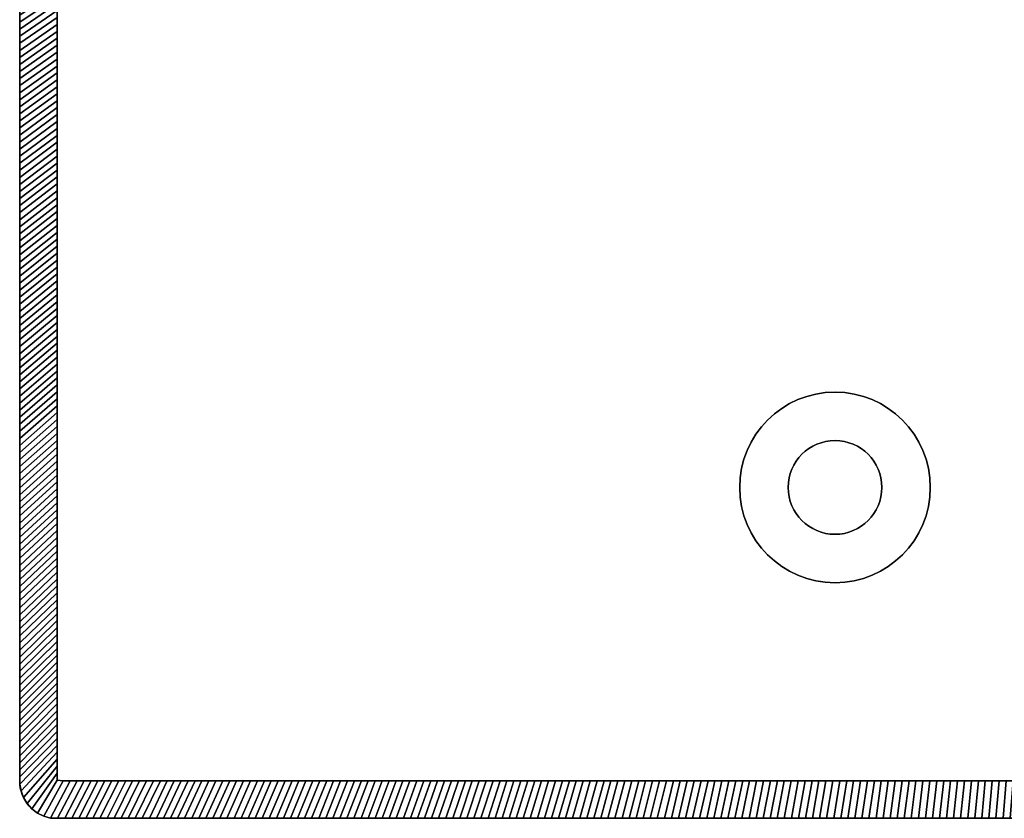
# Model space of a CAD drawing. Extents: x -14.9 to 10.6, y -11.3 to 8.7.
# Tile 1 of 13: x -14.9 to -8.7, y -11.3 to -6.2. Entities that reach past the tile are written whole.
import ezdxf

# ---------------------------------------------------------------- set-up
doc = ezdxf.new("R2010")
doc.units = 0
doc.header["$MEASUREMENT"] = 0
doc.layers.get('0').update_dxf_attribs({"linetype": 'CONTINUOUS'})

msp = doc.modelspace()

# ---------------------------------------------------------------- linework, layer by layer
at = {"elevation": -7.7762}
msp.add_lwpolyline([(10.5531, -7.7074), (9.4926, -11.1843, -0.326191), (9.3799, -11.2666), (8.7916, -11.2666), (-14.6762, -11.2666, -0.376322), (-14.8817, -11.0321), (-14.8817, -11.0314), (-14.8817, 8.4989, -0.376322), (-14.6762, 8.7334), (8.7916, 8.7334), (9.3799, 8.7334, -0.32213), (9.492, 8.6528), (10.5531, 5.1743, -0.164351), (10.5529, 5.0985, 0.155264), (10.553, -7.6316, -0.162918)], format="xyb", close=True, dxfattribs=at)
for radius in [0.6011, 0.2956]:
    msp.add_circle((-9.74, -9.18, -8.0124), radius)
at = {"extrusion": (0, 0, -1)}
for radius in [0.6011, 0.2956]:
    msp.add_circle((9.74, -9.18, -6.73), radius, dxfattribs=at)
at = {"extrusion": (-6.12323e-17, -1, -1.83697e-16)}
for centre, radius in [((-9.7682, -5.9258, 11.2666), 0.6102), ((-9.7682, 4.6411, 11.2666), 0.6102), ((-9.7682, -5.9258, 11.2666), 0.2756), ((-9.7682, 4.6411, 11.2666), 0.2756)]:
    msp.add_circle(centre, radius, dxfattribs=at)

# ---------------------------------------------------------------- meshes
mesh = msp.add_polymesh((2, 9))
for k, corner in enumerate([(-14.6455, -6.3037, 6.73), (-14.6455, -6.2599, 6.73), (-14.6455, -6.2162, 6.73), (-14.6455, -6.1725, 6.73), (-14.6455, -6.1288, 6.73), (-14.6455, -6.0851, 6.73), (-14.6455, -6.0413, 6.73), (-14.6455, -5.9976, 6.73), (-14.6455, -5.9539, 6.73), (-14.8817, -6.4681, 6.4938), (-14.8817, -6.4236, 6.4938), (-14.8817, -6.3791, 6.4938), (-14.8817, -6.3346, 6.4938), (-14.8817, -6.2901, 6.4938), (-14.8817, -6.2456, 6.4938), (-14.8817, -6.2011, 6.4938), (-14.8817, -6.1566, 6.4938), (-14.8817, -6.1121, 6.4938)]):
    mesh.set_mesh_vertex(divmod(k, 9), corner)
mesh = msp.add_polymesh((2, 9))
for k, corner in enumerate([(-14.6455, -5.9976, -8.0124), (-14.6455, -6.0413, -8.0124), (-14.6455, -6.0851, -8.0124), (-14.6455, -6.1288, -8.0124), (-14.6455, -6.1725, -8.0124), (-14.6455, -6.2162, -8.0124), (-14.6455, -6.2599, -8.0124), (-14.6455, -6.3037, -8.0124), (-14.6455, -6.3474, -8.0124), (-14.8817, -6.1566, -7.7762), (-14.8817, -6.2011, -7.7762), (-14.8817, -6.2456, -7.7762), (-14.8817, -6.2901, -7.7762), (-14.8817, -6.3346, -7.7762), (-14.8817, -6.3791, -7.7762), (-14.8817, -6.4236, -7.7762), (-14.8817, -6.4681, -7.7762), (-14.8817, -6.5125, -7.7762)]):
    mesh.set_mesh_vertex(divmod(k, 9), corner)
mesh = msp.add_polymesh((2, 9))
for k, corner in enumerate([(-14.6455, -6.6534, 6.73), (-14.6455, -6.6097, 6.73), (-14.6455, -6.566, 6.73), (-14.6455, -6.5223, 6.73), (-14.6455, -6.4785, 6.73), (-14.6455, -6.4348, 6.73), (-14.6455, -6.3911, 6.73), (-14.6455, -6.3474, 6.73), (-14.6455, -6.3037, 6.73), (-14.8817, -6.824, 6.4938), (-14.8817, -6.7795, 6.4938), (-14.8817, -6.735, 6.4938), (-14.8817, -6.6905, 6.4938), (-14.8817, -6.646, 6.4938), (-14.8817, -6.6015, 6.4938), (-14.8817, -6.557, 6.4938), (-14.8817, -6.5125, 6.4938), (-14.8817, -6.4681, 6.4938)]):
    mesh.set_mesh_vertex(divmod(k, 9), corner)
mesh = msp.add_polymesh((2, 9))
for k, corner in enumerate([(-14.6455, -6.3474, -8.0124), (-14.6455, -6.3911, -8.0124), (-14.6455, -6.4348, -8.0124), (-14.6455, -6.4785, -8.0124), (-14.6455, -6.5223, -8.0124), (-14.6455, -6.566, -8.0124), (-14.6455, -6.6097, -8.0124), (-14.6455, -6.6534, -8.0124), (-14.6455, -6.6971, -8.0124), (-14.8817, -6.5125, -7.7762), (-14.8817, -6.557, -7.7762), (-14.8817, -6.6015, -7.7762), (-14.8817, -6.646, -7.7762), (-14.8817, -6.6905, -7.7762), (-14.8817, -6.735, -7.7762), (-14.8817, -6.7795, -7.7762), (-14.8817, -6.824, -7.7762), (-14.8817, -6.8685, -7.7762)]):
    mesh.set_mesh_vertex(divmod(k, 9), corner)
mesh = msp.add_polymesh((2, 9))
for k, corner in enumerate([(-14.6455, -7.0032, 6.73), (-14.6455, -6.9595, 6.73), (-14.6455, -6.9157, 6.73), (-14.6455, -6.872, 6.73), (-14.6455, -6.8283, 6.73), (-14.6455, -6.7846, 6.73), (-14.6455, -6.7409, 6.73), (-14.6455, -6.6971, 6.73), (-14.6455, -6.6534, 6.73), (-14.8817, -7.1799, 6.4938), (-14.8817, -7.1354, 6.4938), (-14.8817, -7.0909, 6.4938), (-14.8817, -7.0464, 6.4938), (-14.8817, -7.0019, 6.4938), (-14.8817, -6.9574, 6.4938), (-14.8817, -6.913, 6.4938), (-14.8817, -6.8685, 6.4938), (-14.8817, -6.824, 6.4938)]):
    mesh.set_mesh_vertex(divmod(k, 9), corner)
mesh = msp.add_polymesh((2, 9))
for k, corner in enumerate([(-14.6455, -6.6971, -8.0124), (-14.6455, -6.7409, -8.0124), (-14.6455, -6.7846, -8.0124), (-14.6455, -6.8283, -8.0124), (-14.6455, -6.872, -8.0124), (-14.6455, -6.9157, -8.0124), (-14.6455, -6.9595, -8.0124), (-14.6455, -7.0032, -8.0124), (-14.6455, -7.0469, -8.0124), (-14.8817, -6.8685, -7.7762), (-14.8817, -6.913, -7.7762), (-14.8817, -6.9574, -7.7762), (-14.8817, -7.0019, -7.7762), (-14.8817, -7.0464, -7.7762), (-14.8817, -7.0909, -7.7762), (-14.8817, -7.1354, -7.7762), (-14.8817, -7.1799, -7.7762), (-14.8817, -7.2244, -7.7762)]):
    mesh.set_mesh_vertex(divmod(k, 9), corner)
mesh = msp.add_polymesh((2, 9))
for k, corner in enumerate([(-14.6455, -7.3529, 6.73), (-14.6455, -7.3092, 6.73), (-14.6455, -7.2655, 6.73), (-14.6455, -7.2218, 6.73), (-14.6455, -7.1781, 6.73), (-14.6455, -7.1343, 6.73), (-14.6455, -7.0906, 6.73), (-14.6455, -7.0469, 6.73), (-14.6455, -7.0032, 6.73), (-14.8817, -7.5358, 6.4938), (-14.8817, -7.4913, 6.4938), (-14.8817, -7.4468, 6.4938), (-14.8817, -7.4023, 6.4938), (-14.8817, -7.3579, 6.4938), (-14.8817, -7.3134, 6.4938), (-14.8817, -7.2689, 6.4938), (-14.8817, -7.2244, 6.4938), (-14.8817, -7.1799, 6.4938)]):
    mesh.set_mesh_vertex(divmod(k, 9), corner)
mesh = msp.add_polymesh((2, 9))
for k, corner in enumerate([(-14.6455, -7.0469, -8.0124), (-14.6455, -7.0906, -8.0124), (-14.6455, -7.1343, -8.0124), (-14.6455, -7.1781, -8.0124), (-14.6455, -7.2218, -8.0124), (-14.6455, -7.2655, -8.0124), (-14.6455, -7.3092, -8.0124), (-14.6455, -7.3529, -8.0124), (-14.6455, -7.3967, -8.0124), (-14.8817, -7.2244, -7.7762), (-14.8817, -7.2689, -7.7762), (-14.8817, -7.3134, -7.7762), (-14.8817, -7.3579, -7.7762), (-14.8817, -7.4023, -7.7762), (-14.8817, -7.4468, -7.7762), (-14.8817, -7.4913, -7.7762), (-14.8817, -7.5358, -7.7762), (-14.8817, -7.5803, -7.7762)]):
    mesh.set_mesh_vertex(divmod(k, 9), corner)
mesh = msp.add_polymesh((2, 9))
for k, corner in enumerate([(-14.6455, -7.7027, 6.73), (-14.6455, -7.659, 6.73), (-14.6455, -7.6153, 6.73), (-14.6455, -7.5715, 6.73), (-14.6455, -7.5278, 6.73), (-14.6455, -7.4841, 6.73), (-14.6455, -7.4404, 6.73), (-14.6455, -7.3967, 6.73), (-14.6455, -7.3529, 6.73), (-14.8817, -7.8917, 6.4938), (-14.8817, -7.8473, 6.4938), (-14.8817, -7.8028, 6.4938), (-14.8817, -7.7583, 6.4938), (-14.8817, -7.7138, 6.4938), (-14.8817, -7.6693, 6.4938), (-14.8817, -7.6248, 6.4938), (-14.8817, -7.5803, 6.4938), (-14.8817, -7.5358, 6.4938)]):
    mesh.set_mesh_vertex(divmod(k, 9), corner)
mesh = msp.add_polymesh((2, 9))
for k, corner in enumerate([(-14.6455, -7.3967, -8.0124), (-14.6455, -7.4404, -8.0124), (-14.6455, -7.4841, -8.0124), (-14.6455, -7.5278, -8.0124), (-14.6455, -7.5715, -8.0124), (-14.6455, -7.6153, -8.0124), (-14.6455, -7.659, -8.0124), (-14.6455, -7.7027, -8.0124), (-14.6455, -7.7464, -8.0124), (-14.8817, -7.5803, -7.7762), (-14.8817, -7.6248, -7.7762), (-14.8817, -7.6693, -7.7762), (-14.8817, -7.7138, -7.7762), (-14.8817, -7.7583, -7.7762), (-14.8817, -7.8028, -7.7762), (-14.8817, -7.8473, -7.7762), (-14.8817, -7.8917, -7.7762), (-14.8817, -7.9362, -7.7762)]):
    mesh.set_mesh_vertex(divmod(k, 9), corner)
mesh = msp.add_polymesh((2, 9))
for k, corner in enumerate([(-14.6455, -8.0525, 6.73), (-14.6455, -8.0087, 6.73), (-14.6455, -7.965, 6.73), (-14.6455, -7.9213, 6.73), (-14.6455, -7.8776, 6.73), (-14.6455, -7.8339, 6.73), (-14.6455, -7.7901, 6.73), (-14.6455, -7.7464, 6.73), (-14.6455, -7.7027, 6.73), (-14.8817, -8.2477, 6.4938), (-14.8817, -8.2032, 6.4938), (-14.8817, -8.1587, 6.4938), (-14.8817, -8.1142, 6.4938), (-14.8817, -8.0697, 6.4938), (-14.8817, -8.0252, 6.4938), (-14.8817, -7.9807, 6.4938), (-14.8817, -7.9362, 6.4938), (-14.8817, -7.8917, 6.4938)]):
    mesh.set_mesh_vertex(divmod(k, 9), corner)
mesh = msp.add_polymesh((2, 9))
for k, corner in enumerate([(-14.6455, -7.7464, -8.0124), (-14.6455, -7.7901, -8.0124), (-14.6455, -7.8339, -8.0124), (-14.6455, -7.8776, -8.0124), (-14.6455, -7.9213, -8.0124), (-14.6455, -7.965, -8.0124), (-14.6455, -8.0087, -8.0124), (-14.6455, -8.0525, -8.0124), (-14.6455, -8.0962, -8.0124), (-14.8817, -7.9362, -7.7762), (-14.8817, -7.9807, -7.7762), (-14.8817, -8.0252, -7.7762), (-14.8817, -8.0697, -7.7762), (-14.8817, -8.1142, -7.7762), (-14.8817, -8.1587, -7.7762), (-14.8817, -8.2032, -7.7762), (-14.8817, -8.2477, -7.7762), (-14.8817, -8.2922, -7.7762)]):
    mesh.set_mesh_vertex(divmod(k, 9), corner)
mesh = msp.add_polymesh((2, 9))
for k, corner in enumerate([(-14.6455, -8.4022, 6.73), (-14.6455, -8.3585, 6.73), (-14.6455, -8.3148, 6.73), (-14.6455, -8.271, 6.73), (-14.6455, -8.2273, 6.73), (-14.6455, -8.1836, 6.73), (-14.6455, -8.1399, 6.73), (-14.6455, -8.0962, 6.73), (-14.6455, -8.0525, 6.73), (-14.8817, -8.6036, 6.4938), (-14.8817, -8.5591, 6.4938), (-14.8817, -8.5146, 6.4938), (-14.8817, -8.4701, 6.4938), (-14.8817, -8.4256, 6.4938), (-14.8817, -8.3811, 6.4938), (-14.8817, -8.3366, 6.4938), (-14.8817, -8.2922, 6.4938), (-14.8817, -8.2477, 6.4938)]):
    mesh.set_mesh_vertex(divmod(k, 9), corner)
mesh = msp.add_polymesh((2, 9))
for k, corner in enumerate([(-14.6455, -8.0962, -8.0124), (-14.6455, -8.1399, -8.0124), (-14.6455, -8.1836, -8.0124), (-14.6455, -8.2273, -8.0124), (-14.6455, -8.271, -8.0124), (-14.6455, -8.3148, -8.0124), (-14.6455, -8.3585, -8.0124), (-14.6455, -8.4022, -8.0124), (-14.6455, -8.4459, -8.0124), (-14.8817, -8.2922, -7.7762), (-14.8817, -8.3366, -7.7762), (-14.8817, -8.3811, -7.7762), (-14.8817, -8.4256, -7.7762), (-14.8817, -8.4701, -7.7762), (-14.8817, -8.5146, -7.7762), (-14.8817, -8.5591, -7.7762), (-14.8817, -8.6036, -7.7762), (-14.8817, -8.6481, -7.7762)]):
    mesh.set_mesh_vertex(divmod(k, 9), corner)
mesh = msp.add_polymesh((2, 9))
for k, corner in enumerate([(-14.6455, -8.752, 6.73), (-14.6455, -8.7082, 6.73), (-14.6455, -8.6645, 6.73), (-14.6455, -8.6208, 6.73), (-14.6455, -8.5771, 6.73), (-14.6455, -8.5334, 6.73), (-14.6455, -8.4896, 6.73), (-14.6455, -8.4459, 6.73), (-14.6455, -8.4022, 6.73), (-14.8817, -8.9595, 6.4938), (-14.8817, -8.915, 6.4938), (-14.8817, -8.8705, 6.4938), (-14.8817, -8.826, 6.4938), (-14.8817, -8.7815, 6.4938), (-14.8817, -8.7371, 6.4938), (-14.8817, -8.6926, 6.4938), (-14.8817, -8.6481, 6.4938), (-14.8817, -8.6036, 6.4938)]):
    mesh.set_mesh_vertex(divmod(k, 9), corner)
mesh = msp.add_polymesh((2, 9))
for k, corner in enumerate([(-14.6455, -8.4459, -8.0124), (-14.6455, -8.4896, -8.0124), (-14.6455, -8.5334, -8.0124), (-14.6455, -8.5771, -8.0124), (-14.6455, -8.6208, -8.0124), (-14.6455, -8.6645, -8.0124), (-14.6455, -8.7082, -8.0124), (-14.6455, -8.752, -8.0124), (-14.6455, -8.7957, -8.0124), (-14.8817, -8.6481, -7.7762), (-14.8817, -8.6926, -7.7762), (-14.8817, -8.7371, -7.7762), (-14.8817, -8.7815, -7.7762), (-14.8817, -8.826, -7.7762), (-14.8817, -8.8705, -7.7762), (-14.8817, -8.915, -7.7762), (-14.8817, -8.9595, -7.7762), (-14.8817, -9.004, -7.7762)]):
    mesh.set_mesh_vertex(divmod(k, 9), corner)
mesh = msp.add_polymesh((2, 9))
for k, corner in enumerate([(-14.6455, -9.1017, 6.73), (-14.6455, -9.058, 6.73), (-14.6455, -9.0143, 6.73), (-14.6455, -8.9706, 6.73), (-14.6455, -8.9268, 6.73), (-14.6455, -8.8831, 6.73), (-14.6455, -8.8394, 6.73), (-14.6455, -8.7957, 6.73), (-14.6455, -8.752, 6.73), (-14.8817, -9.3154, 6.4938), (-14.8817, -9.2709, 6.4938), (-14.8817, -9.2265, 6.4938), (-14.8817, -9.182, 6.4938), (-14.8817, -9.1375, 6.4938), (-14.8817, -9.093, 6.4938), (-14.8817, -9.0485, 6.4938), (-14.8817, -9.004, 6.4938), (-14.8817, -8.9595, 6.4938)]):
    mesh.set_mesh_vertex(divmod(k, 9), corner)
mesh = msp.add_polymesh((2, 9))
for k, corner in enumerate([(-14.6455, -8.7957, -8.0124), (-14.6455, -8.8394, -8.0124), (-14.6455, -8.8831, -8.0124), (-14.6455, -8.9268, -8.0124), (-14.6455, -8.9706, -8.0124), (-14.6455, -9.0143, -8.0124), (-14.6455, -9.058, -8.0124), (-14.6455, -9.1017, -8.0124), (-14.6455, -9.1454, -8.0124), (-14.8817, -9.004, -7.7762), (-14.8817, -9.0485, -7.7762), (-14.8817, -9.093, -7.7762), (-14.8817, -9.1375, -7.7762), (-14.8817, -9.182, -7.7762), (-14.8817, -9.2265, -7.7762), (-14.8817, -9.2709, -7.7762), (-14.8817, -9.3154, -7.7762), (-14.8817, -9.3599, -7.7762)]):
    mesh.set_mesh_vertex(divmod(k, 9), corner)
mesh = msp.add_polymesh((2, 9))
for k, corner in enumerate([(-14.6455, -9.4515, 6.73), (-14.6455, -9.4078, 6.73), (-14.6455, -9.364, 6.73), (-14.6455, -9.3203, 6.73), (-14.6455, -9.2766, 6.73), (-14.6455, -9.2329, 6.73), (-14.6455, -9.1892, 6.73), (-14.6455, -9.1454, 6.73), (-14.6455, -9.1017, 6.73), (-14.8817, -9.6714, 6.4938), (-14.8817, -9.6269, 6.4938), (-14.8817, -9.5824, 6.4938), (-14.8817, -9.5379, 6.4938), (-14.8817, -9.4934, 6.4938), (-14.8817, -9.4489, 6.4938), (-14.8817, -9.4044, 6.4938), (-14.8817, -9.3599, 6.4938), (-14.8817, -9.3154, 6.4938)]):
    mesh.set_mesh_vertex(divmod(k, 9), corner)
mesh = msp.add_polymesh((2, 9))
for k, corner in enumerate([(-14.6455, -9.1454, -8.0124), (-14.6455, -9.1892, -8.0124), (-14.6455, -9.2329, -8.0124), (-14.6455, -9.2766, -8.0124), (-14.6455, -9.3203, -8.0124), (-14.6455, -9.364, -8.0124), (-14.6455, -9.4078, -8.0124), (-14.6455, -9.4515, -8.0124), (-14.6455, -9.4952, -8.0124), (-14.8817, -9.3599, -7.7762), (-14.8817, -9.4044, -7.7762), (-14.8817, -9.4489, -7.7762), (-14.8817, -9.4934, -7.7762), (-14.8817, -9.5379, -7.7762), (-14.8817, -9.5824, -7.7762), (-14.8817, -9.6269, -7.7762), (-14.8817, -9.6714, -7.7762), (-14.8817, -9.7158, -7.7762)]):
    mesh.set_mesh_vertex(divmod(k, 9), corner)
mesh = msp.add_polymesh((2, 9))
for k, corner in enumerate([(-14.6455, -9.8012, 6.73), (-14.6455, -9.7575, 6.73), (-14.6455, -9.7138, 6.73), (-14.6455, -9.6701, 6.73), (-14.6455, -9.6264, 6.73), (-14.6455, -9.5826, 6.73), (-14.6455, -9.5389, 6.73), (-14.6455, -9.4952, 6.73), (-14.6455, -9.4515, 6.73), (-14.8817, -10.0273, 6.4938), (-14.8817, -9.9828, 6.4938), (-14.8817, -9.9383, 6.4938), (-14.8817, -9.8938, 6.4938), (-14.8817, -9.8493, 6.4938), (-14.8817, -9.8048, 6.4938), (-14.8817, -9.7603, 6.4938), (-14.8817, -9.7158, 6.4938), (-14.8817, -9.6714, 6.4938)]):
    mesh.set_mesh_vertex(divmod(k, 9), corner)
mesh = msp.add_polymesh((2, 9))
for k, corner in enumerate([(-14.6455, -9.4952, -8.0124), (-14.6455, -9.5389, -8.0124), (-14.6455, -9.5826, -8.0124), (-14.6455, -9.6264, -8.0124), (-14.6455, -9.6701, -8.0124), (-14.6455, -9.7138, -8.0124), (-14.6455, -9.7575, -8.0124), (-14.6455, -9.8012, -8.0124), (-14.6455, -9.845, -8.0124), (-14.8817, -9.7158, -7.7762), (-14.8817, -9.7603, -7.7762), (-14.8817, -9.8048, -7.7762), (-14.8817, -9.8493, -7.7762), (-14.8817, -9.8938, -7.7762), (-14.8817, -9.9383, -7.7762), (-14.8817, -9.9828, -7.7762), (-14.8817, -10.0273, -7.7762), (-14.8817, -10.0718, -7.7762)]):
    mesh.set_mesh_vertex(divmod(k, 9), corner)
mesh = msp.add_polymesh((2, 9))
for k, corner in enumerate([(-14.6455, -10.151, 6.73), (-14.6455, -10.1073, 6.73), (-14.6455, -10.0636, 6.73), (-14.6455, -10.0198, 6.73), (-14.6455, -9.9761, 6.73), (-14.6455, -9.9324, 6.73), (-14.6455, -9.8887, 6.73), (-14.6455, -9.845, 6.73), (-14.6455, -9.8012, 6.73), (-14.8817, -10.3832, 6.4938), (-14.8817, -10.3387, 6.4938), (-14.8817, -10.2942, 6.4938), (-14.8817, -10.2497, 6.4938), (-14.8817, -10.2052, 6.4938), (-14.8817, -10.1607, 6.4938), (-14.8817, -10.1163, 6.4938), (-14.8817, -10.0718, 6.4938), (-14.8817, -10.0273, 6.4938)]):
    mesh.set_mesh_vertex(divmod(k, 9), corner)
mesh = msp.add_polymesh((2, 9))
for k, corner in enumerate([(-14.6455, -9.845, -8.0124), (-14.6455, -9.8887, -8.0124), (-14.6455, -9.9324, -8.0124), (-14.6455, -9.9761, -8.0124), (-14.6455, -10.0198, -8.0124), (-14.6455, -10.0636, -8.0124), (-14.6455, -10.1073, -8.0124), (-14.6455, -10.151, -8.0124), (-14.6455, -10.1947, -8.0124), (-14.8817, -10.0718, -7.7762), (-14.8817, -10.1163, -7.7762), (-14.8817, -10.1607, -7.7762), (-14.8817, -10.2052, -7.7762), (-14.8817, -10.2497, -7.7762), (-14.8817, -10.2942, -7.7762), (-14.8817, -10.3387, -7.7762), (-14.8817, -10.3832, -7.7762), (-14.8817, -10.4277, -7.7762)]):
    mesh.set_mesh_vertex(divmod(k, 9), corner)
mesh = msp.add_polymesh((2, 9))
for k, corner in enumerate([(-14.6455, -10.5008, 6.73), (-14.6455, -10.457, 6.73), (-14.6455, -10.4133, 6.73), (-14.6455, -10.3696, 6.73), (-14.6455, -10.3259, 6.73), (-14.6455, -10.2822, 6.73), (-14.6455, -10.2384, 6.73), (-14.6455, -10.1947, 6.73), (-14.6455, -10.151, 6.73), (-14.8817, -10.7391, 6.4938), (-14.8817, -10.6946, 6.4938), (-14.8817, -10.6501, 6.4938), (-14.8817, -10.6056, 6.4938), (-14.8817, -10.5612, 6.4938), (-14.8817, -10.5167, 6.4938), (-14.8817, -10.4722, 6.4938), (-14.8817, -10.4277, 6.4938), (-14.8817, -10.3832, 6.4938)]):
    mesh.set_mesh_vertex(divmod(k, 9), corner)
mesh = msp.add_polymesh((2, 9))
for k, corner in enumerate([(-14.6455, -10.1947, -8.0124), (-14.6455, -10.2384, -8.0124), (-14.6455, -10.2822, -8.0124), (-14.6455, -10.3259, -8.0124), (-14.6455, -10.3696, -8.0124), (-14.6455, -10.4133, -8.0124), (-14.6455, -10.457, -8.0124), (-14.6455, -10.5008, -8.0124), (-14.6455, -10.5445, -8.0124), (-14.8817, -10.4277, -7.7762), (-14.8817, -10.4722, -7.7762), (-14.8817, -10.5167, -7.7762), (-14.8817, -10.5612, -7.7762), (-14.8817, -10.6056, -7.7762), (-14.8817, -10.6501, -7.7762), (-14.8817, -10.6946, -7.7762), (-14.8817, -10.7391, -7.7762), (-14.8817, -10.7836, -7.7762)]):
    mesh.set_mesh_vertex(divmod(k, 9), corner)
mesh = msp.add_polymesh((2, 9))
for k, corner in enumerate([(-14.6455, -10.8505, 6.73), (-14.6455, -10.8068, 6.73), (-14.6455, -10.7631, 6.73), (-14.6455, -10.7194, 6.73), (-14.6455, -10.6756, 6.73), (-14.6455, -10.6319, 6.73), (-14.6455, -10.5882, 6.73), (-14.6455, -10.5445, 6.73), (-14.6455, -10.5008, 6.73), (-14.8734, -11.0943, 6.4938), (-14.881, -11.0505, 6.4938), (-14.8817, -11.0061, 6.4938), (-14.8817, -10.9616, 6.4938), (-14.8817, -10.9171, 6.4938), (-14.8817, -10.8726, 6.4938), (-14.8817, -10.8281, 6.4938), (-14.8817, -10.7836, 6.4938), (-14.8817, -10.7391, 6.4938)]):
    mesh.set_mesh_vertex(divmod(k, 9), corner)
mesh = msp.add_polymesh((2, 9))
for k, corner in enumerate([(-14.6455, -10.5445, -8.0124), (-14.6455, -10.5882, -8.0124), (-14.6455, -10.6319, -8.0124), (-14.6455, -10.6756, -8.0124), (-14.6455, -10.7194, -8.0124), (-14.6455, -10.7631, -8.0124), (-14.6455, -10.8068, -8.0124), (-14.6455, -10.8505, -8.0124), (-14.6455, -10.8942, -8.0124), (-14.8817, -10.7836, -7.7762), (-14.8817, -10.8281, -7.7762), (-14.8817, -10.8726, -7.7762), (-14.8817, -10.9171, -7.7762), (-14.8817, -10.9616, -7.7762), (-14.8817, -11.0061, -7.7762), (-14.881, -11.0505, -7.7762), (-14.8734, -11.0943, -7.7762), (-14.8578, -11.1359, -7.7762)]):
    mesh.set_mesh_vertex(divmod(k, 9), corner)
mesh = msp.add_polymesh((2, 9))
for k, corner in enumerate([(-14.4757, -11.0304, 6.73), (-14.5194, -11.0304, 6.73), (-14.5631, -11.0304, 6.73), (-14.6068, -11.0304, 6.73), (-14.6455, -11.0254, 6.73), (-14.6455, -10.9817, 6.73), (-14.6455, -10.938, 6.73), (-14.6455, -10.8942, 6.73), (-14.6455, -10.8505, 6.73), (-14.5978, -11.2666, 6.4938), (-14.6423, -11.2666, 6.4938), (-14.6867, -11.265, 6.4938), (-14.7295, -11.2531, 6.4938), (-14.7693, -11.2335, 6.4938), (-14.8048, -11.2067, 6.4938), (-14.8346, -11.1738, 6.4938), (-14.8578, -11.1359, 6.4938), (-14.8734, -11.0943, 6.4938)]):
    mesh.set_mesh_vertex(divmod(k, 9), corner)
mesh = msp.add_polymesh((2, 9))
for k, corner in enumerate([(-14.6455, -10.8942, -8.0124), (-14.6455, -10.938, -8.0124), (-14.6455, -10.9817, -8.0124), (-14.6455, -11.0254, -8.0124), (-14.6068, -11.0304, -8.0124), (-14.5631, -11.0304, -8.0124), (-14.5194, -11.0304, -8.0124), (-14.4757, -11.0304, -8.0124), (-14.4319, -11.0304, -8.0124), (-14.8578, -11.1359, -7.7762), (-14.8346, -11.1738, -7.7762), (-14.8048, -11.2067, -7.7762), (-14.7693, -11.2335, -7.7762), (-14.7295, -11.2531, -7.7762), (-14.6867, -11.265, -7.7762), (-14.6423, -11.2666, -7.7762), (-14.5978, -11.2666, -7.7762), (-14.5533, -11.2666, -7.7762)]):
    mesh.set_mesh_vertex(divmod(k, 9), corner)
mesh = msp.add_polymesh((2, 9))
for k, corner in enumerate([(-14.1259, -11.0304, 6.73), (-14.1696, -11.0304, 6.73), (-14.2133, -11.0304, 6.73), (-14.2571, -11.0304, 6.73), (-14.3008, -11.0304, 6.73), (-14.3445, -11.0304, 6.73), (-14.3882, -11.0304, 6.73), (-14.4319, -11.0304, 6.73), (-14.4757, -11.0304, 6.73), (-14.2419, -11.2666, 6.4938), (-14.2864, -11.2666, 6.4938), (-14.3309, -11.2666, 6.4938), (-14.3754, -11.2666, 6.4938), (-14.4199, -11.2666, 6.4938), (-14.4643, -11.2666, 6.4938), (-14.5088, -11.2666, 6.4938), (-14.5533, -11.2666, 6.4938), (-14.5978, -11.2666, 6.4938)]):
    mesh.set_mesh_vertex(divmod(k, 9), corner)
mesh = msp.add_polymesh((2, 9))
for k, corner in enumerate([(-14.4319, -11.0304, -8.0124), (-14.3882, -11.0304, -8.0124), (-14.3445, -11.0304, -8.0124), (-14.3008, -11.0304, -8.0124), (-14.2571, -11.0304, -8.0124), (-14.2133, -11.0304, -8.0124), (-14.1696, -11.0304, -8.0124), (-14.1259, -11.0304, -8.0124), (-14.0822, -11.0304, -8.0124), (-14.5533, -11.2666, -7.7762), (-14.5088, -11.2666, -7.7762), (-14.4643, -11.2666, -7.7762), (-14.4199, -11.2666, -7.7762), (-14.3754, -11.2666, -7.7762), (-14.3309, -11.2666, -7.7762), (-14.2864, -11.2666, -7.7762), (-14.2419, -11.2666, -7.7762), (-14.1974, -11.2666, -7.7762)]):
    mesh.set_mesh_vertex(divmod(k, 9), corner)
mesh = msp.add_polymesh((2, 9))
for k, corner in enumerate([(-13.7761, -11.0304, 6.73), (-13.8199, -11.0304, 6.73), (-13.8636, -11.0304, 6.73), (-13.9073, -11.0304, 6.73), (-13.951, -11.0304, 6.73), (-13.9947, -11.0304, 6.73), (-14.0385, -11.0304, 6.73), (-14.0822, -11.0304, 6.73), (-14.1259, -11.0304, 6.73), (-13.886, -11.2666, 6.4938), (-13.9305, -11.2666, 6.4938), (-13.975, -11.2666, 6.4938), (-14.0194, -11.2666, 6.4938), (-14.0639, -11.2666, 6.4938), (-14.1084, -11.2666, 6.4938), (-14.1529, -11.2666, 6.4938), (-14.1974, -11.2666, 6.4938), (-14.2419, -11.2666, 6.4938)]):
    mesh.set_mesh_vertex(divmod(k, 9), corner)
mesh = msp.add_polymesh((2, 9))
for k, corner in enumerate([(-14.0822, -11.0304, -8.0124), (-14.0385, -11.0304, -8.0124), (-13.9947, -11.0304, -8.0124), (-13.951, -11.0304, -8.0124), (-13.9073, -11.0304, -8.0124), (-13.8636, -11.0304, -8.0124), (-13.8199, -11.0304, -8.0124), (-13.7761, -11.0304, -8.0124), (-13.7324, -11.0304, -8.0124), (-14.1974, -11.2666, -7.7762), (-14.1529, -11.2666, -7.7762), (-14.1084, -11.2666, -7.7762), (-14.0639, -11.2666, -7.7762), (-14.0194, -11.2666, -7.7762), (-13.975, -11.2666, -7.7762), (-13.9305, -11.2666, -7.7762), (-13.886, -11.2666, -7.7762), (-13.8415, -11.2666, -7.7762)]):
    mesh.set_mesh_vertex(divmod(k, 9), corner)
mesh = msp.add_polymesh((2, 9))
for k, corner in enumerate([(-13.4264, -11.0304, 6.73), (-13.4701, -11.0304, 6.73), (-13.5138, -11.0304, 6.73), (-13.5575, -11.0304, 6.73), (-13.6013, -11.0304, 6.73), (-13.645, -11.0304, 6.73), (-13.6887, -11.0304, 6.73), (-13.7324, -11.0304, 6.73), (-13.7761, -11.0304, 6.73), (-13.5301, -11.2666, 6.4938), (-13.5745, -11.2666, 6.4938), (-13.619, -11.2666, 6.4938), (-13.6635, -11.2666, 6.4938), (-13.708, -11.2666, 6.4938), (-13.7525, -11.2666, 6.4938), (-13.797, -11.2666, 6.4938), (-13.8415, -11.2666, 6.4938), (-13.886, -11.2666, 6.4938)]):
    mesh.set_mesh_vertex(divmod(k, 9), corner)
mesh = msp.add_polymesh((2, 9))
for k, corner in enumerate([(-13.7324, -11.0304, -8.0124), (-13.6887, -11.0304, -8.0124), (-13.645, -11.0304, -8.0124), (-13.6013, -11.0304, -8.0124), (-13.5575, -11.0304, -8.0124), (-13.5138, -11.0304, -8.0124), (-13.4701, -11.0304, -8.0124), (-13.4264, -11.0304, -8.0124), (-13.3827, -11.0304, -8.0124), (-13.8415, -11.2666, -7.7762), (-13.797, -11.2666, -7.7762), (-13.7525, -11.2666, -7.7762), (-13.708, -11.2666, -7.7762), (-13.6635, -11.2666, -7.7762), (-13.619, -11.2666, -7.7762), (-13.5745, -11.2666, -7.7762), (-13.5301, -11.2666, -7.7762), (-13.4856, -11.2666, -7.7762)]):
    mesh.set_mesh_vertex(divmod(k, 9), corner)
mesh = msp.add_polymesh((2, 9))
for k, corner in enumerate([(-13.0766, -11.0304, 6.73), (-13.1204, -11.0304, 6.73), (-13.1641, -11.0304, 6.73), (-13.2078, -11.0304, 6.73), (-13.2515, -11.0304, 6.73), (-13.2952, -11.0304, 6.73), (-13.3389, -11.0304, 6.73), (-13.3827, -11.0304, 6.73), (-13.4264, -11.0304, 6.73), (-13.1741, -11.2666, 6.4938), (-13.2186, -11.2666, 6.4938), (-13.2631, -11.2666, 6.4938), (-13.3076, -11.2666, 6.4938), (-13.3521, -11.2666, 6.4938), (-13.3966, -11.2666, 6.4938), (-13.4411, -11.2666, 6.4938), (-13.4856, -11.2666, 6.4938), (-13.5301, -11.2666, 6.4938)]):
    mesh.set_mesh_vertex(divmod(k, 9), corner)
mesh = msp.add_polymesh((2, 9))
for k, corner in enumerate([(-13.3827, -11.0304, -8.0124), (-13.3389, -11.0304, -8.0124), (-13.2952, -11.0304, -8.0124), (-13.2515, -11.0304, -8.0124), (-13.2078, -11.0304, -8.0124), (-13.1641, -11.0304, -8.0124), (-13.1204, -11.0304, -8.0124), (-13.0766, -11.0304, -8.0124), (-13.0329, -11.0304, -8.0124), (-13.4856, -11.2666, -7.7762), (-13.4411, -11.2666, -7.7762), (-13.3966, -11.2666, -7.7762), (-13.3521, -11.2666, -7.7762), (-13.3076, -11.2666, -7.7762), (-13.2631, -11.2666, -7.7762), (-13.2186, -11.2666, -7.7762), (-13.1741, -11.2666, -7.7762), (-13.1296, -11.2666, -7.7762)]):
    mesh.set_mesh_vertex(divmod(k, 9), corner)
mesh = msp.add_polymesh((2, 9))
for k, corner in enumerate([(-12.7269, -11.0304, 6.73), (-12.7706, -11.0304, 6.73), (-12.8143, -11.0304, 6.73), (-12.858, -11.0304, 6.73), (-12.9018, -11.0304, 6.73), (-12.9455, -11.0304, 6.73), (-12.9892, -11.0304, 6.73), (-13.0329, -11.0304, 6.73), (-13.0766, -11.0304, 6.73), (-12.8182, -11.2666, 6.4938), (-12.8627, -11.2666, 6.4938), (-12.9072, -11.2666, 6.4938), (-12.9517, -11.2666, 6.4938), (-12.9962, -11.2666, 6.4938), (-13.0407, -11.2666, 6.4938), (-13.0851, -11.2666, 6.4938), (-13.1296, -11.2666, 6.4938), (-13.1741, -11.2666, 6.4938)]):
    mesh.set_mesh_vertex(divmod(k, 9), corner)
mesh = msp.add_polymesh((2, 9))
for k, corner in enumerate([(-13.0329, -11.0304, -8.0124), (-12.9892, -11.0304, -8.0124), (-12.9455, -11.0304, -8.0124), (-12.9018, -11.0304, -8.0124), (-12.858, -11.0304, -8.0124), (-12.8143, -11.0304, -8.0124), (-12.7706, -11.0304, -8.0124), (-12.7269, -11.0304, -8.0124), (-12.6832, -11.0304, -8.0124), (-13.1296, -11.2666, -7.7762), (-13.0851, -11.2666, -7.7762), (-13.0407, -11.2666, -7.7762), (-12.9962, -11.2666, -7.7762), (-12.9517, -11.2666, -7.7762), (-12.9072, -11.2666, -7.7762), (-12.8627, -11.2666, -7.7762), (-12.8182, -11.2666, -7.7762), (-12.7737, -11.2666, -7.7762)]):
    mesh.set_mesh_vertex(divmod(k, 9), corner)
mesh = msp.add_polymesh((2, 9))
for k, corner in enumerate([(-12.3771, -11.0304, 6.73), (-12.4208, -11.0304, 6.73), (-12.4646, -11.0304, 6.73), (-12.5083, -11.0304, 6.73), (-12.552, -11.0304, 6.73), (-12.5957, -11.0304, 6.73), (-12.6394, -11.0304, 6.73), (-12.6832, -11.0304, 6.73), (-12.7269, -11.0304, 6.73), (-12.4623, -11.2666, 6.4938), (-12.5068, -11.2666, 6.4938), (-12.5513, -11.2666, 6.4938), (-12.5958, -11.2666, 6.4938), (-12.6402, -11.2666, 6.4938), (-12.6847, -11.2666, 6.4938), (-12.7292, -11.2666, 6.4938), (-12.7737, -11.2666, 6.4938), (-12.8182, -11.2666, 6.4938)]):
    mesh.set_mesh_vertex(divmod(k, 9), corner)
mesh = msp.add_polymesh((2, 9))
for k, corner in enumerate([(-12.6832, -11.0304, -8.0124), (-12.6394, -11.0304, -8.0124), (-12.5957, -11.0304, -8.0124), (-12.552, -11.0304, -8.0124), (-12.5083, -11.0304, -8.0124), (-12.4646, -11.0304, -8.0124), (-12.4208, -11.0304, -8.0124), (-12.3771, -11.0304, -8.0124), (-12.3334, -11.0304, -8.0124), (-12.7737, -11.2666, -7.7762), (-12.7292, -11.2666, -7.7762), (-12.6847, -11.2666, -7.7762), (-12.6402, -11.2666, -7.7762), (-12.5958, -11.2666, -7.7762), (-12.5513, -11.2666, -7.7762), (-12.5068, -11.2666, -7.7762), (-12.4623, -11.2666, -7.7762), (-12.4178, -11.2666, -7.7762)]):
    mesh.set_mesh_vertex(divmod(k, 9), corner)
mesh = msp.add_polymesh((2, 9))
for k, corner in enumerate([(-12.0274, -11.0304, 6.73), (-12.0711, -11.0304, 6.73), (-12.1148, -11.0304, 6.73), (-12.1585, -11.0304, 6.73), (-12.2022, -11.0304, 6.73), (-12.246, -11.0304, 6.73), (-12.2897, -11.0304, 6.73), (-12.3334, -11.0304, 6.73), (-12.3771, -11.0304, 6.73), (-12.1064, -11.2666, 6.4938), (-12.1509, -11.2666, 6.4938), (-12.1953, -11.2666, 6.4938), (-12.2398, -11.2666, 6.4938), (-12.2843, -11.2666, 6.4938), (-12.3288, -11.2666, 6.4938), (-12.3733, -11.2666, 6.4938), (-12.4178, -11.2666, 6.4938), (-12.4623, -11.2666, 6.4938)]):
    mesh.set_mesh_vertex(divmod(k, 9), corner)
mesh = msp.add_polymesh((2, 9))
for k, corner in enumerate([(-12.3334, -11.0304, -8.0124), (-12.2897, -11.0304, -8.0124), (-12.246, -11.0304, -8.0124), (-12.2022, -11.0304, -8.0124), (-12.1585, -11.0304, -8.0124), (-12.1148, -11.0304, -8.0124), (-12.0711, -11.0304, -8.0124), (-12.0274, -11.0304, -8.0124), (-11.9836, -11.0304, -8.0124), (-12.4178, -11.2666, -7.7762), (-12.3733, -11.2666, -7.7762), (-12.3288, -11.2666, -7.7762), (-12.2843, -11.2666, -7.7762), (-12.2398, -11.2666, -7.7762), (-12.1953, -11.2666, -7.7762), (-12.1509, -11.2666, -7.7762), (-12.1064, -11.2666, -7.7762), (-12.0619, -11.2666, -7.7762)]):
    mesh.set_mesh_vertex(divmod(k, 9), corner)
mesh = msp.add_polymesh((2, 9))
for k, corner in enumerate([(-11.6776, -11.0304, 6.73), (-11.7213, -11.0304, 6.73), (-11.765, -11.0304, 6.73), (-11.8088, -11.0304, 6.73), (-11.8525, -11.0304, 6.73), (-11.8962, -11.0304, 6.73), (-11.9399, -11.0304, 6.73), (-11.9836, -11.0304, 6.73), (-12.0274, -11.0304, 6.73), (-11.7504, -11.2666, 6.4938), (-11.7949, -11.2666, 6.4938), (-11.8394, -11.2666, 6.4938), (-11.8839, -11.2666, 6.4938), (-11.9284, -11.2666, 6.4938), (-11.9729, -11.2666, 6.4938), (-12.0174, -11.2666, 6.4938), (-12.0619, -11.2666, 6.4938), (-12.1064, -11.2666, 6.4938)]):
    mesh.set_mesh_vertex(divmod(k, 9), corner)
mesh = msp.add_polymesh((2, 9))
for k, corner in enumerate([(-11.9836, -11.0304, -8.0124), (-11.9399, -11.0304, -8.0124), (-11.8962, -11.0304, -8.0124), (-11.8525, -11.0304, -8.0124), (-11.8088, -11.0304, -8.0124), (-11.765, -11.0304, -8.0124), (-11.7213, -11.0304, -8.0124), (-11.6776, -11.0304, -8.0124), (-11.6339, -11.0304, -8.0124), (-12.0619, -11.2666, -7.7762), (-12.0174, -11.2666, -7.7762), (-11.9729, -11.2666, -7.7762), (-11.9284, -11.2666, -7.7762), (-11.8839, -11.2666, -7.7762), (-11.8394, -11.2666, -7.7762), (-11.7949, -11.2666, -7.7762), (-11.7504, -11.2666, -7.7762), (-11.7059, -11.2666, -7.7762)]):
    mesh.set_mesh_vertex(divmod(k, 9), corner)
mesh = msp.add_polymesh((2, 9))
for k, corner in enumerate([(-11.3278, -11.0304, 6.73), (-11.3716, -11.0304, 6.73), (-11.4153, -11.0304, 6.73), (-11.459, -11.0304, 6.73), (-11.5027, -11.0304, 6.73), (-11.5464, -11.0304, 6.73), (-11.5902, -11.0304, 6.73), (-11.6339, -11.0304, 6.73), (-11.6776, -11.0304, 6.73), (-11.3945, -11.2666, 6.4938), (-11.439, -11.2666, 6.4938), (-11.4835, -11.2666, 6.4938), (-11.528, -11.2666, 6.4938), (-11.5725, -11.2666, 6.4938), (-11.617, -11.2666, 6.4938), (-11.6615, -11.2666, 6.4938), (-11.7059, -11.2666, 6.4938), (-11.7504, -11.2666, 6.4938)]):
    mesh.set_mesh_vertex(divmod(k, 9), corner)
mesh = msp.add_polymesh((2, 9))
for k, corner in enumerate([(-11.6339, -11.0304, -8.0124), (-11.5902, -11.0304, -8.0124), (-11.5464, -11.0304, -8.0124), (-11.5027, -11.0304, -8.0124), (-11.459, -11.0304, -8.0124), (-11.4153, -11.0304, -8.0124), (-11.3716, -11.0304, -8.0124), (-11.3278, -11.0304, -8.0124), (-11.2841, -11.0304, -8.0124), (-11.7059, -11.2666, -7.7762), (-11.6615, -11.2666, -7.7762), (-11.617, -11.2666, -7.7762), (-11.5725, -11.2666, -7.7762), (-11.528, -11.2666, -7.7762), (-11.4835, -11.2666, -7.7762), (-11.439, -11.2666, -7.7762), (-11.3945, -11.2666, -7.7762), (-11.35, -11.2666, -7.7762)]):
    mesh.set_mesh_vertex(divmod(k, 9), corner)
mesh = msp.add_polymesh((2, 9))
for k, corner in enumerate([(-10.9781, -11.0304, 6.73), (-11.0218, -11.0304, 6.73), (-11.0655, -11.0304, 6.73), (-11.1092, -11.0304, 6.73), (-11.153, -11.0304, 6.73), (-11.1967, -11.0304, 6.73), (-11.2404, -11.0304, 6.73), (-11.2841, -11.0304, 6.73), (-11.3278, -11.0304, 6.73), (-11.0386, -11.2666, 6.4938), (-11.0831, -11.2666, 6.4938), (-11.1276, -11.2666, 6.4938), (-11.1721, -11.2666, 6.4938), (-11.2166, -11.2666, 6.4938), (-11.261, -11.2666, 6.4938), (-11.3055, -11.2666, 6.4938), (-11.35, -11.2666, 6.4938), (-11.3945, -11.2666, 6.4938)]):
    mesh.set_mesh_vertex(divmod(k, 9), corner)
mesh = msp.add_polymesh((2, 9))
for k, corner in enumerate([(-11.2841, -11.0304, -8.0124), (-11.2404, -11.0304, -8.0124), (-11.1967, -11.0304, -8.0124), (-11.153, -11.0304, -8.0124), (-11.1092, -11.0304, -8.0124), (-11.0655, -11.0304, -8.0124), (-11.0218, -11.0304, -8.0124), (-10.9781, -11.0304, -8.0124), (-10.9344, -11.0304, -8.0124), (-11.35, -11.2666, -7.7762), (-11.3055, -11.2666, -7.7762), (-11.261, -11.2666, -7.7762), (-11.2166, -11.2666, -7.7762), (-11.1721, -11.2666, -7.7762), (-11.1276, -11.2666, -7.7762), (-11.0831, -11.2666, -7.7762), (-11.0386, -11.2666, -7.7762), (-10.9941, -11.2666, -7.7762)]):
    mesh.set_mesh_vertex(divmod(k, 9), corner)
mesh = msp.add_polymesh((2, 9))
for k, corner in enumerate([(-10.6283, -11.0304, 6.73), (-10.672, -11.0304, 6.73), (-10.7158, -11.0304, 6.73), (-10.7595, -11.0304, 6.73), (-10.8032, -11.0304, 6.73), (-10.8469, -11.0304, 6.73), (-10.8906, -11.0304, 6.73), (-10.9344, -11.0304, 6.73), (-10.9781, -11.0304, 6.73), (-10.6827, -11.2666, 6.4938), (-10.7272, -11.2666, 6.4938), (-10.7717, -11.2666, 6.4938), (-10.8161, -11.2666, 6.4938), (-10.8606, -11.2666, 6.4938), (-10.9051, -11.2666, 6.4938), (-10.9496, -11.2666, 6.4938), (-10.9941, -11.2666, 6.4938), (-11.0386, -11.2666, 6.4938)]):
    mesh.set_mesh_vertex(divmod(k, 9), corner)
mesh = msp.add_polymesh((2, 9))
for k, corner in enumerate([(-10.9344, -11.0304, -8.0124), (-10.8906, -11.0304, -8.0124), (-10.8469, -11.0304, -8.0124), (-10.8032, -11.0304, -8.0124), (-10.7595, -11.0304, -8.0124), (-10.7158, -11.0304, -8.0124), (-10.672, -11.0304, -8.0124), (-10.6283, -11.0304, -8.0124), (-10.5846, -11.0304, -8.0124), (-10.9941, -11.2666, -7.7762), (-10.9496, -11.2666, -7.7762), (-10.9051, -11.2666, -7.7762), (-10.8606, -11.2666, -7.7762), (-10.8161, -11.2666, -7.7762), (-10.7717, -11.2666, -7.7762), (-10.7272, -11.2666, -7.7762), (-10.6827, -11.2666, -7.7762), (-10.6382, -11.2666, -7.7762)]):
    mesh.set_mesh_vertex(divmod(k, 9), corner)
mesh = msp.add_polymesh((2, 9))
for k, corner in enumerate([(-10.2786, -11.0304, 6.73), (-10.3223, -11.0304, 6.73), (-10.366, -11.0304, 6.73), (-10.4097, -11.0304, 6.73), (-10.4534, -11.0304, 6.73), (-10.4972, -11.0304, 6.73), (-10.5409, -11.0304, 6.73), (-10.5846, -11.0304, 6.73), (-10.6283, -11.0304, 6.73), (-10.3268, -11.2666, 6.4938), (-10.3712, -11.2666, 6.4938), (-10.4157, -11.2666, 6.4938), (-10.4602, -11.2666, 6.4938), (-10.5047, -11.2666, 6.4938), (-10.5492, -11.2666, 6.4938), (-10.5937, -11.2666, 6.4938), (-10.6382, -11.2666, 6.4938), (-10.6827, -11.2666, 6.4938)]):
    mesh.set_mesh_vertex(divmod(k, 9), corner)
mesh = msp.add_polymesh((2, 9))
for k, corner in enumerate([(-10.5846, -11.0304, -8.0124), (-10.5409, -11.0304, -8.0124), (-10.4972, -11.0304, -8.0124), (-10.4534, -11.0304, -8.0124), (-10.4097, -11.0304, -8.0124), (-10.366, -11.0304, -8.0124), (-10.3223, -11.0304, -8.0124), (-10.2786, -11.0304, -8.0124), (-10.2348, -11.0304, -8.0124), (-10.6382, -11.2666, -7.7762), (-10.5937, -11.2666, -7.7762), (-10.5492, -11.2666, -7.7762), (-10.5047, -11.2666, -7.7762), (-10.4602, -11.2666, -7.7762), (-10.4157, -11.2666, -7.7762), (-10.3712, -11.2666, -7.7762), (-10.3268, -11.2666, -7.7762), (-10.2823, -11.2666, -7.7762)]):
    mesh.set_mesh_vertex(divmod(k, 9), corner)
mesh = msp.add_polymesh((2, 9))
for k, corner in enumerate([(-9.9288, -11.0304, 6.73), (-9.9725, -11.0304, 6.73), (-10.0162, -11.0304, 6.73), (-10.06, -11.0304, 6.73), (-10.1037, -11.0304, 6.73), (-10.1474, -11.0304, 6.73), (-10.1911, -11.0304, 6.73), (-10.2348, -11.0304, 6.73), (-10.2786, -11.0304, 6.73), (-9.9708, -11.2666, 6.4938), (-10.0153, -11.2666, 6.4938), (-10.0598, -11.2666, 6.4938), (-10.1043, -11.2666, 6.4938), (-10.1488, -11.2666, 6.4938), (-10.1933, -11.2666, 6.4938), (-10.2378, -11.2666, 6.4938), (-10.2823, -11.2666, 6.4938), (-10.3268, -11.2666, 6.4938)]):
    mesh.set_mesh_vertex(divmod(k, 9), corner)
mesh = msp.add_polymesh((2, 9))
for k, corner in enumerate([(-10.2348, -11.0304, -8.0124), (-10.1911, -11.0304, -8.0124), (-10.1474, -11.0304, -8.0124), (-10.1037, -11.0304, -8.0124), (-10.06, -11.0304, -8.0124), (-10.0162, -11.0304, -8.0124), (-9.9725, -11.0304, -8.0124), (-9.9288, -11.0304, -8.0124), (-9.8851, -11.0304, -8.0124), (-10.2823, -11.2666, -7.7762), (-10.2378, -11.2666, -7.7762), (-10.1933, -11.2666, -7.7762), (-10.1488, -11.2666, -7.7762), (-10.1043, -11.2666, -7.7762), (-10.0598, -11.2666, -7.7762), (-10.0153, -11.2666, -7.7762), (-9.9708, -11.2666, -7.7762), (-9.9263, -11.2666, -7.7762)]):
    mesh.set_mesh_vertex(divmod(k, 9), corner)
mesh = msp.add_polymesh((2, 9))
for k, corner in enumerate([(-9.579, -11.0304, 6.73), (-9.6228, -11.0304, 6.73), (-9.6665, -11.0304, 6.73), (-9.7102, -11.0304, 6.73), (-9.7539, -11.0304, 6.73), (-9.7976, -11.0304, 6.73), (-9.8414, -11.0304, 6.73), (-9.8851, -11.0304, 6.73), (-9.9288, -11.0304, 6.73), (-9.6149, -11.2666, 6.4938), (-9.6594, -11.2666, 6.4938), (-9.7039, -11.2666, 6.4938), (-9.7484, -11.2666, 6.4938), (-9.7929, -11.2666, 6.4938), (-9.8374, -11.2666, 6.4938), (-9.8818, -11.2666, 6.4938), (-9.9263, -11.2666, 6.4938), (-9.9708, -11.2666, 6.4938)]):
    mesh.set_mesh_vertex(divmod(k, 9), corner)
mesh = msp.add_polymesh((2, 9))
for k, corner in enumerate([(-9.8851, -11.0304, -8.0124), (-9.8414, -11.0304, -8.0124), (-9.7976, -11.0304, -8.0124), (-9.7539, -11.0304, -8.0124), (-9.7102, -11.0304, -8.0124), (-9.6665, -11.0304, -8.0124), (-9.6228, -11.0304, -8.0124), (-9.579, -11.0304, -8.0124), (-9.5353, -11.0304, -8.0124), (-9.9263, -11.2666, -7.7762), (-9.8818, -11.2666, -7.7762), (-9.8374, -11.2666, -7.7762), (-9.7929, -11.2666, -7.7762), (-9.7484, -11.2666, -7.7762), (-9.7039, -11.2666, -7.7762), (-9.6594, -11.2666, -7.7762), (-9.6149, -11.2666, -7.7762), (-9.5704, -11.2666, -7.7762)]):
    mesh.set_mesh_vertex(divmod(k, 9), corner)
mesh = msp.add_polymesh((2, 9))
for k, corner in enumerate([(-9.2293, -11.0304, 6.73), (-9.273, -11.0304, 6.73), (-9.3167, -11.0304, 6.73), (-9.3604, -11.0304, 6.73), (-9.4042, -11.0304, 6.73), (-9.4479, -11.0304, 6.73), (-9.4916, -11.0304, 6.73), (-9.5353, -11.0304, 6.73), (-9.579, -11.0304, 6.73), (-9.259, -11.2666, 6.4938), (-9.3035, -11.2666, 6.4938), (-9.348, -11.2666, 6.4938), (-9.3925, -11.2666, 6.4938), (-9.4369, -11.2666, 6.4938), (-9.4814, -11.2666, 6.4938), (-9.5259, -11.2666, 6.4938), (-9.5704, -11.2666, 6.4938), (-9.6149, -11.2666, 6.4938)]):
    mesh.set_mesh_vertex(divmod(k, 9), corner)
mesh = msp.add_polymesh((2, 9))
for k, corner in enumerate([(-9.5353, -11.0304, -8.0124), (-9.4916, -11.0304, -8.0124), (-9.4479, -11.0304, -8.0124), (-9.4042, -11.0304, -8.0124), (-9.3604, -11.0304, -8.0124), (-9.3167, -11.0304, -8.0124), (-9.273, -11.0304, -8.0124), (-9.2293, -11.0304, -8.0124), (-9.1856, -11.0304, -8.0124), (-9.5704, -11.2666, -7.7762), (-9.5259, -11.2666, -7.7762), (-9.4814, -11.2666, -7.7762), (-9.4369, -11.2666, -7.7762), (-9.3925, -11.2666, -7.7762), (-9.348, -11.2666, -7.7762), (-9.3035, -11.2666, -7.7762), (-9.259, -11.2666, -7.7762), (-9.2145, -11.2666, -7.7762)]):
    mesh.set_mesh_vertex(divmod(k, 9), corner)
mesh = msp.add_polymesh((2, 9))
for k, corner in enumerate([(-8.8795, -11.0304, 6.73), (-8.9232, -11.0304, 6.73), (-8.967, -11.0304, 6.73), (-9.0107, -11.0304, 6.73), (-9.0544, -11.0304, 6.73), (-9.0981, -11.0304, 6.73), (-9.1418, -11.0304, 6.73), (-9.1856, -11.0304, 6.73), (-9.2293, -11.0304, 6.73), (-8.9031, -11.2666, 6.4938), (-8.9476, -11.2666, 6.4938), (-8.992, -11.2666, 6.4938), (-9.0365, -11.2666, 6.4938), (-9.081, -11.2666, 6.4938), (-9.1255, -11.2666, 6.4938), (-9.17, -11.2666, 6.4938), (-9.2145, -11.2666, 6.4938), (-9.259, -11.2666, 6.4938)]):
    mesh.set_mesh_vertex(divmod(k, 9), corner)
mesh = msp.add_polymesh((2, 9))
for k, corner in enumerate([(-9.1856, -11.0304, -8.0124), (-9.1418, -11.0304, -8.0124), (-9.0981, -11.0304, -8.0124), (-9.0544, -11.0304, -8.0124), (-9.0107, -11.0304, -8.0124), (-8.967, -11.0304, -8.0124), (-8.9232, -11.0304, -8.0124), (-8.8795, -11.0304, -8.0124), (-8.8358, -11.0304, -8.0124), (-9.2145, -11.2666, -7.7762), (-9.17, -11.2666, -7.7762), (-9.1255, -11.2666, -7.7762), (-9.081, -11.2666, -7.7762), (-9.0365, -11.2666, -7.7762), (-8.992, -11.2666, -7.7762), (-8.9476, -11.2666, -7.7762), (-8.9031, -11.2666, -7.7762), (-8.8586, -11.2666, -7.7762)]):
    mesh.set_mesh_vertex(divmod(k, 9), corner)
mesh = msp.add_polymesh((2, 9))
for k, corner in enumerate([(-8.5298, -11.0304, 6.73), (-8.5735, -11.0304, 6.73), (-8.6172, -11.0304, 6.73), (-8.6609, -11.0304, 6.73), (-8.7046, -11.0304, 6.73), (-8.7484, -11.0304, 6.73), (-8.7921, -11.0304, 6.73), (-8.8358, -11.0304, 6.73), (-8.8795, -11.0304, 6.73), (-8.5471, -11.2666, 6.4938), (-8.5916, -11.2666, 6.4938), (-8.6361, -11.2666, 6.4938), (-8.6806, -11.2666, 6.4938), (-8.7251, -11.2666, 6.4938), (-8.7696, -11.2666, 6.4938), (-8.8141, -11.2666, 6.4938), (-8.8586, -11.2666, 6.4938), (-8.9031, -11.2666, 6.4938)]):
    mesh.set_mesh_vertex(divmod(k, 9), corner)
mesh = msp.add_polymesh((2, 9))
for k, corner in enumerate([(-8.8358, -11.0304, -8.0124), (-8.7921, -11.0304, -8.0124), (-8.7484, -11.0304, -8.0124), (-8.7046, -11.0304, -8.0124), (-8.6609, -11.0304, -8.0124), (-8.6172, -11.0304, -8.0124), (-8.5735, -11.0304, -8.0124), (-8.5298, -11.0304, -8.0124), (-8.486, -11.0304, -8.0124), (-8.8586, -11.2666, -7.7762), (-8.8141, -11.2666, -7.7762), (-8.7696, -11.2666, -7.7762), (-8.7251, -11.2666, -7.7762), (-8.6806, -11.2666, -7.7762), (-8.6361, -11.2666, -7.7762), (-8.5916, -11.2666, -7.7762), (-8.5471, -11.2666, -7.7762), (-8.5026, -11.2666, -7.7762)]):
    mesh.set_mesh_vertex(divmod(k, 9), corner)

doc.saveas('drawing.dxf')
